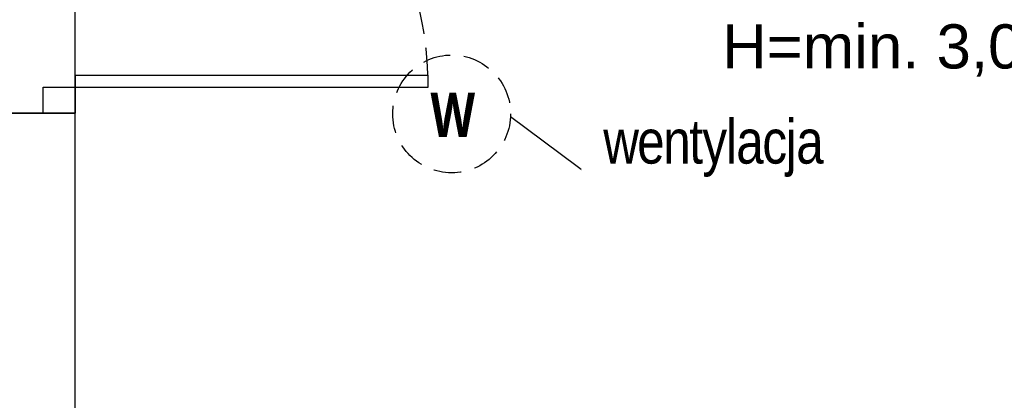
# Model space of a CAD drawing. Header units: millimetres. Extents: x -5941 to 19721, y -9230 to 6433.
# Tile 105 of 204: x 5637 to 5904, y -3858 to -3755. Entities that reach past the tile are written whole.
import ezdxf

# ---------------------------------------------------------------- set-up
doc = ezdxf.new("R2010")
doc.units = ezdxf.units.MM
doc.linetypes.add('DASHED', pattern=[0.75, 0.5, -0.25])
for name, color, linetype in [('A_drzwi', 3, 'Continuous'), ('A_SC_MUROWANA_DZIAŁOWA', 42, 'Continuous'), ('A_SUFITY OPIS', 1, 'Continuous')]:
    doc.layers.add(name, color=color, linetype=linetype)
doc.layers.add('A_POWIERZCHNIE', color=13, linetype='Continuous', plot=False)
doc.layers.add('FLUID-W.WC1.2', color=7, linetype='Continuous', lineweight=30)
doc.styles.add('BIKWYM', font='BIKROMSW.SHX', dxfattribs={"width": 0.8})
doc.styles.get("Standard").update_dxf_attribs({"font": 'arial.ttf'})

msp = doc.modelspace()

# ---------------------------------------------------------------- linework, layer by layer
at = {"layer": 'A_drzwi'}
for p, q in [((5652.032, -3769.739), (5652.032, -3773.006)), ((5652.032, -3769.739), (5747.873, -3769.739)), ((5747.873, -3773.006), (5747.873, -3769.739)), ((5652.032, -3773.006), (5747.873, -3773.006))]:
    msp.add_line(p, q, dxfattribs=at)
msp.add_lwpolyline([(5643.319, -3780.085), (5643.319, -3773.006), (5652.032, -3773.006), (5652.032, -3780.085)], close=True, dxfattribs=at)
at = {"layer": 'A_drzwi', "linetype": 'DASHED', "ltscale": 15}
msp.add_arc((5652.032, -3773.006), 95.842, 1.95364, 90, dxfattribs=at)
at = {"layer": 'A_POWIERZCHNIE'}
msp.add_line((5627.032, -3780.085), (5652.032, -3780.085), dxfattribs=at)
msp.add_lwpolyline([(5652.032, -3206.085), (6108.032, -3206.085), (6108.032, -4161.085), (5652.032, -4161.085)], close=True, dxfattribs=at)
at = {"layer": 'A_SC_MUROWANA_DZIAŁOWA'}
msp.add_line((5652.032, -3780.085), (5627.032, -3780.085), dxfattribs=at)
msp.add_lwpolyline([(5652.032, -4039.085), (5652.032, -3780.085)], dxfattribs=at)
at = {"layer": 'A_SUFITY OPIS'}
msp.add_lwpolyline([(5770.223, -3780.992), (5792.9, -3797.893), (5862.231, -3797.893)], dxfattribs=at)
at = {"layer": 'FLUID-W.WC1.2', "color": 8, "linetype": 'DASHED', "ltscale": 15}
msp.add_circle((5754.24, -3780.253), 16, dxfattribs=at)

# ---------------------------------------------------------------- texts
at = {"layer": 'FLUID-W.WC1.2', "color": 8, "linetype": 'Continuous', "insert": (5754.548, -3780.484), "char_height": 12, "attachment_point": 5, "style": 'BIKWYM'}
msp.add_mtext('\\fSegoe UI Black|b1|i0;\\A1;W', dxfattribs=at)

# ---------------------------------------------------------------- next in the draw order: texts
at = {"layer": 'A_SUFITY OPIS', "char_height": 12, "attachment_point": 1, "bg_fill": 2}
for s, insert, width in [('H=min. 3,0 m', (5827.701, -3755.915), 125.23091), ('{\\W0.8;\\T0.95;wentylacja}', (5795.419, -3781.747), 153.36367)]:
    msp.add_mtext(s, dxfattribs=dict(at, insert=insert, width=width))

doc.saveas('drawing.dxf')
